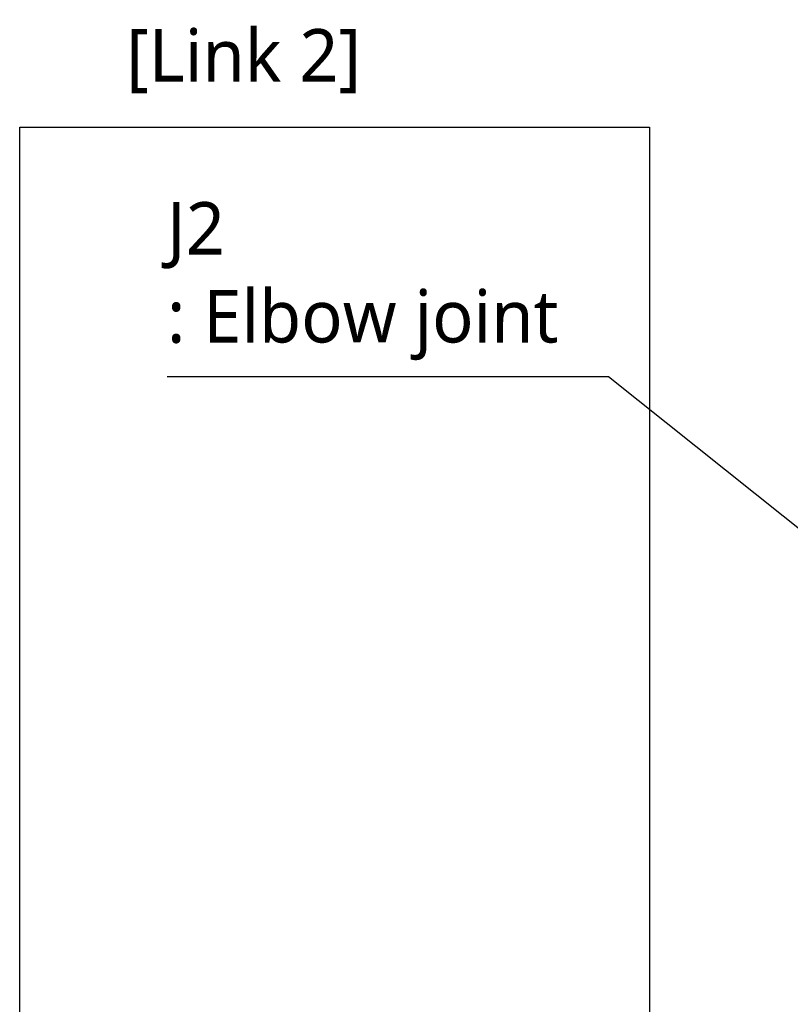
# Model space of a CAD drawing. Header units: millimetres. Extents: x 0 to 4378, y 0 to 2397.
# Tile 211 of 256: x 1153 to 1387, y 1151 to 1450. Entities that reach past the tile are written whole.
import ezdxf

# ---------------------------------------------------------------- set-up
doc = ezdxf.new("R2010")
doc.units = ezdxf.units.MM
doc.header["$LTSCALE"] = 0.2
doc.layers.add('05_Section Line', color=3, linetype='Continuous')
doc.styles.add('Rainbow-5.0 Style', font='malgunsl.ttf')
doc.dimstyles.new('Rainbow-5.0 Style', dxfattribs={"dimtxt": 4.5, "dimasz": 2.5, "dimexe": 1, "dimexo": 1, "dimgap": 1, "dimtad": 1, "dimdsep": 46, "dimtxsty": 'Rainbow-5.0 Style', "dimcen": 0, "dimclrd": 251, "dimclre": 251, "dimclrt": 7, "dimazin": 3, "dimtp": 0.1, "dimtm": 0.1, "dimtfac": 0.61, "dimtmove": 0, "dimatfit": 3, "dimfxl": 1, "dimlwd": -1, "dimlwe": -1, "dimarcsym": 1})

msp = doc.modelspace()

# ---------------------------------------------------------------- linework, layer by layer
at = {"layer": '05_Section Line'}
msp.add_lwpolyline([(1152.522, 1417.458), (1343.976, 1417.458), (1343.976, 727.359), (1152.522, 727.359)], close=True, dxfattribs=at)

# ---------------------------------------------------------------- texts
at = {"color": 7, "char_height": 16, "attachment_point": 7, "style": 'Rainbow-5.0 Style'}
for s, insert in [('[Link 2]', (1184.908, 1427.701)), ('J2\\P: Elbow joint', (1197.299, 1346.636))]:
    msp.add_mtext(s, dxfattribs=dict(at, insert=insert))

# ---------------------------------------------------------------- leaders
at = {"annotation_type": 0, "has_hookline": 1, "hookline_direction": 1, "text_width": 116.644}
msp.add_leader([(1463.744, 1236.015), (1331.443, 1341.636), (1318.943, 1341.636)], dimstyle='Rainbow-5.0 Style', override={"dimscale": 5, "dimgap": 1, "dimtad": 1}, dxfattribs=at)

doc.saveas('drawing.dxf')
